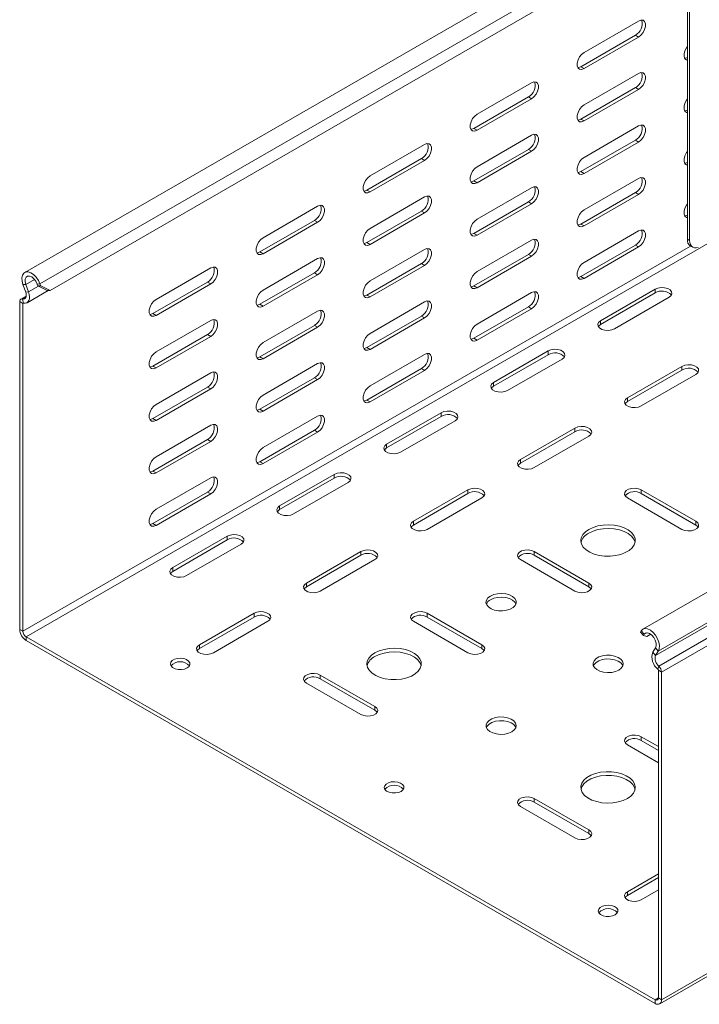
# Model space of a CAD drawing. Header units: millimetres. Extents: x -1795 to 3205, y -1258 to -37.
# Tile 11 of 21: x 1116 to 1341, y -1047 to -721. Entities that reach past the tile are written whole.
import ezdxf

# ---------------------------------------------------------------- set-up
doc = ezdxf.new("R2010")
doc.units = ezdxf.units.MM

msp = doc.modelspace()

# ---------------------------------------------------------------- linework, layer by layer
at = {"color": 7, "linetype": 'Continuous', "lineweight": 15}
for p, q in [((1365.27, -661.98), (1117.79, -804.85)), ((1369.44, -670.37), (1126.2, -810.79)), ((1336.83, -793.83), (1336.83, -694.06)), ((1337.53, -794.24), (1337.53, -694.46)), ((1302.65, -732.12), (1320.68, -721.71)), ((1319.62, -726.4), (1301.59, -736.81)), ((1320.68, -727.01), (1302.65, -737.42)), ((1267.29, -752.53), (1285.32, -742.12)), ((1302.65, -749.47), (1320.68, -739.06)), ((1319.62, -743.75), (1301.59, -754.16)), ((1320.68, -744.37), (1302.65, -754.77)), ((1284.26, -746.81), (1266.23, -757.22)), ((1285.32, -747.42), (1267.29, -757.83)), ((1302.65, -766.82), (1320.68, -756.41)), ((1267.29, -769.88), (1285.32, -759.47)), ((1319.62, -761.1), (1301.59, -771.51)), ((1320.68, -761.72), (1302.65, -772.13)), ((1231.94, -772.94), (1249.97, -762.53)), ((1284.26, -764.16), (1266.23, -774.57)), ((1285.32, -764.78), (1267.29, -775.18)), ((1248.91, -767.22), (1230.88, -777.63)), ((1249.97, -767.83), (1231.94, -778.24)), ((1302.65, -784.17), (1320.68, -773.76)), ((1267.29, -787.23), (1285.32, -776.82)), ((1231.94, -790.29), (1249.97, -779.88)), ((1319.62, -778.46), (1301.59, -788.87)), ((1320.68, -779.07), (1302.65, -789.48)), ((1569.63, -779.95), (1322.14, -922.82)), ((1196.58, -793.35), (1214.61, -782.94)), ((1248.91, -784.57), (1230.88, -794.98)), ((1284.26, -781.51), (1266.23, -791.92)), ((1285.32, -782.13), (1267.29, -792.54)), ((1213.55, -787.63), (1195.52, -798.04)), ((1249.97, -785.19), (1231.94, -795.59)), ((1214.61, -788.24), (1196.58, -798.65)), ((1302.65, -801.52), (1320.68, -791.11)), ((1267.29, -804.58), (1285.32, -794.17)), ((1231.94, -807.64), (1249.97, -797.23)), ((1319.62, -795.81), (1301.59, -806.22)), ((1320.68, -796.42), (1302.65, -806.83)), ((1337.86, -796.12), (1338.57, -796.53)), ((1196.58, -810.7), (1214.61, -800.29)), ((1284.26, -798.87), (1266.23, -809.28)), ((1285.32, -799.48), (1267.29, -809.89)), ((1161.23, -813.76), (1179.26, -803.35)), ((1248.91, -801.92), (1230.88, -812.33)), ((1249.97, -802.54), (1231.94, -812.95)), ((1213.55, -804.98), (1195.52, -815.39)), ((1214.61, -805.6), (1196.58, -816.01)), ((1117.23, -808.86), (1118.13, -811.32)), ((1118.16, -808.82), (1119.06, -811.29)), ((1122.14, -809.32), (1121.91, -808.68)), ((1122.14, -809.32), (1123.08, -809.28)), ((1125.26, -810.83), (1122.14, -809.32)), ((1123.08, -809.28), (1122.84, -808.64)), ((1123.08, -809.28), (1126.2, -810.79)), ((1178.2, -808.04), (1160.16, -818.45)), ((1179.26, -808.65), (1161.23, -819.06)), ((1326.16, -810.4), (1308.13, -820.81)), ((1118.32, -812.65), (1116.52, -813.69)), ((1118.57, -814.85), (1125.54, -810.82)), ((1126.2, -810.79), (1125.26, -810.83)), ((1267.29, -821.93), (1285.32, -811.52)), ((1326.16, -811.63), (1308.13, -822.04)), ((1312.72, -823.47), (1330.75, -813.06)), ((1116.15, -814.51), (1116.15, -922.86)), ((1117.21, -815.12), (1117.21, -923.47)), ((1231.94, -824.99), (1249.97, -814.58)), ((1284.26, -816.22), (1266.23, -826.63)), ((1285.32, -816.83), (1267.29, -827.24)), ((1196.58, -828.05), (1214.61, -817.64)), ((1248.91, -819.28), (1230.88, -829.69)), ((1249.97, -819.89), (1231.94, -830.3)), ((1161.23, -831.11), (1179.26, -820.7)), ((1213.55, -822.34), (1195.52, -832.74)), ((1214.61, -822.95), (1196.58, -833.36)), ((1178.2, -825.39), (1160.16, -835.8)), ((1179.26, -826.01), (1161.23, -836.42)), ((1231.94, -842.34), (1249.97, -831.93)), ((1290.8, -830.81), (1272.77, -841.22)), ((1290.8, -832.04), (1272.77, -842.45)), ((1196.58, -845.4), (1214.61, -834.99)), ((1248.91, -836.63), (1230.88, -847.04)), ((1277.37, -843.88), (1295.4, -833.47)), ((1335, -835.92), (1316.97, -846.32)), ((1161.23, -848.46), (1179.26, -838.05)), ((1213.55, -839.69), (1195.52, -850.1)), ((1249.97, -837.24), (1231.94, -847.65)), ((1335, -837.14), (1316.97, -847.55)), ((1321.56, -848.98), (1339.59, -838.57)), ((1178.2, -842.75), (1160.16, -853.15)), ((1214.61, -840.3), (1196.58, -850.71)), ((1179.26, -843.36), (1161.23, -853.77)), ((1196.58, -862.75), (1214.61, -852.34)), ((1255.45, -851.22), (1237.42, -861.63)), ((1255.45, -852.45), (1237.42, -862.86)), ((1161.23, -865.81), (1179.26, -855.4)), ((1242.01, -864.29), (1260.04, -853.88)), ((1213.55, -857.04), (1195.52, -867.45)), ((1214.61, -857.65), (1196.58, -868.06)), ((1299.64, -856.33), (1281.61, -866.73)), ((1299.64, -857.55), (1281.61, -867.96)), ((1286.21, -869.39), (1304.24, -858.98)), ((1178.2, -860.1), (1160.16, -870.51)), ((1179.26, -860.71), (1161.23, -871.12)), ((1220.09, -871.63), (1202.06, -882.04)), ((1161.23, -883.16), (1179.26, -872.75)), ((1220.09, -872.86), (1202.06, -883.27)), ((1206.66, -884.7), (1224.69, -874.29)), ((1178.2, -877.45), (1160.16, -887.86)), ((1179.26, -878.06), (1161.23, -888.47)), ((1264.29, -876.74), (1246.25, -887.14)), ((1264.29, -877.96), (1246.25, -888.37)), ((1339.59, -887.14), (1321.56, -876.74)), ((1339.59, -888.37), (1321.56, -877.96)), ((1250.85, -889.8), (1268.88, -879.39)), ((1316.97, -879.39), (1335, -889.8)), ((1184.74, -892.04), (1166.71, -902.45)), ((1184.74, -893.27), (1166.71, -903.68)), ((1171.3, -905.11), (1189.33, -894.7)), ((1228.93, -897.15), (1210.9, -907.56)), ((1228.93, -898.37), (1210.9, -908.78)), ((1304.24, -907.56), (1286.21, -897.15)), ((1304.24, -908.78), (1286.21, -898.37)), ((1215.5, -910.21), (1233.53, -899.8)), ((1281.61, -899.8), (1299.64, -910.21)), ((1327.66, -1046.7), (1575.14, -903.83)), ((1193.58, -917.56), (1175.54, -927.97)), ((1268.88, -927.97), (1250.85, -917.56)), ((1193.58, -918.78), (1175.54, -929.19)), ((1180.14, -930.62), (1198.17, -920.21)), ((1246.25, -920.21), (1264.29, -930.62)), ((1268.88, -929.19), (1250.85, -918.78)), ((1321.58, -923.37), (1321.35, -923.74)), ((1321.35, -923.74), (1322.29, -924.86)), ((1322.52, -924.49), (1322.29, -924.86)), ((1324.7, -924.47), (1323.41, -925.22)), ((1118.27, -925.31), (1326.16, -1045.32)), ((1118.27, -926.54), (1326.16, -1046.55)), ((1322.29, -924.86), (1323.41, -925.22)), ((1325.36, -930.38), (1326.26, -928.95)), ((1326.3, -931.5), (1327.2, -930.07)), ((1327.22, -1044.71), (1327.22, -936.36)), ((1328.28, -1045.32), (1328.28, -936.97)), ((1210.9, -940.62), (1228.93, -951.03)), ((1233.53, -948.38), (1215.5, -937.97)), ((1233.53, -949.6), (1215.5, -939.19)), ((1327.22, -961.64), (1321.56, -958.38)), ((1327.22, -962.87), (1321.56, -959.6)), ((1316.97, -961.03), (1327.22, -966.95)), ((1304.24, -989.2), (1286.21, -978.79)), ((1281.61, -981.44), (1299.64, -991.85)), ((1304.24, -990.42), (1286.21, -980.01)), ((1327.22, -1003.69), (1316.97, -1009.61)), ((1327.22, -1004.91), (1316.97, -1010.83)), ((1321.56, -1012.26), (1327.22, -1008.99))]:
    msp.add_line(p, q, dxfattribs=at)
at = {"color": 7, "linetype": 'Continuous', "lineweight": 0}
for p, q in [((1370.33, -665.77), (1122.84, -808.64)), ((1320.68, -727.01), (1319.62, -726.4)), ((1302.65, -737.42), (1301.59, -736.81)), ((1320.68, -744.37), (1319.62, -743.75)), ((1285.32, -747.42), (1284.26, -746.81)), ((1302.65, -754.77), (1301.59, -754.16)), ((1267.29, -757.83), (1266.23, -757.22)), ((1320.68, -761.72), (1319.62, -761.1)), ((1285.32, -764.78), (1284.26, -764.16)), ((1249.97, -767.83), (1248.91, -767.22)), ((1302.65, -772.13), (1301.59, -771.51)), ((1267.29, -775.18), (1266.23, -774.57)), ((1231.94, -778.24), (1230.88, -777.63)), ((1320.68, -779.07), (1319.62, -778.46)), ((1365.76, -782.44), (1118.27, -925.31)), ((1249.97, -785.19), (1248.91, -784.57)), ((1285.32, -782.13), (1284.26, -781.51)), ((1214.61, -788.24), (1213.55, -787.63)), ((1574.68, -787.2), (1327.2, -930.07)), ((1302.65, -789.48), (1301.59, -788.87)), ((1573.79, -788.63), (1326.3, -931.5)), ((1267.29, -792.54), (1266.23, -791.92)), ((1574.85, -792.16), (1327.36, -935.03)), ((1575.77, -794.1), (1328.28, -936.97)), ((1337.53, -794.24), (1336.83, -793.83)), ((1337.84, -796.11), (1117.21, -923.47)), ((1231.94, -795.59), (1230.88, -794.98)), ((1320.68, -796.42), (1319.62, -795.81)), ((1196.58, -798.65), (1195.52, -798.04)), ((1285.32, -799.48), (1284.26, -798.87)), ((1249.97, -802.54), (1248.91, -801.92)), ((1121.03, -807.17), (1118.16, -808.82)), ((1214.61, -805.6), (1213.55, -804.98)), ((1302.65, -806.83), (1301.59, -806.22)), ((1118.16, -808.82), (1117.23, -808.86)), ((1122.32, -809.41), (1119.06, -811.29)), ((1122.84, -808.64), (1121.91, -808.68)), ((1179.26, -808.65), (1178.2, -808.04)), ((1267.29, -809.89), (1266.23, -809.28)), ((1326.16, -811.63), (1326.16, -810.4)), ((1118.26, -812.94), (1117.06, -813.63)), ((1117.36, -814.98), (1117.06, -813.63)), ((1118.13, -811.32), (1119.06, -811.29)), ((1231.94, -812.95), (1230.88, -812.33)), ((1117.21, -815.12), (1116.15, -814.51)), ((1117.43, -814.99), (1117.21, -815.12)), ((1196.58, -816.01), (1195.52, -815.39)), ((1285.32, -816.83), (1284.26, -816.22)), ((1161.23, -819.06), (1160.16, -818.45)), ((1249.97, -819.89), (1248.91, -819.28)), ((1214.61, -822.95), (1213.55, -822.34)), ((1308.13, -822.04), (1308.13, -820.81)), ((1179.26, -826.01), (1178.2, -825.39)), ((1267.29, -827.24), (1266.23, -826.63)), ((1231.94, -830.3), (1230.88, -829.69)), ((1196.58, -833.36), (1195.52, -832.74)), ((1290.8, -832.04), (1290.8, -830.81)), ((1161.23, -836.42), (1160.16, -835.8)), ((1249.97, -837.24), (1248.91, -836.63)), ((1335, -837.14), (1335, -835.92)), ((1214.61, -840.3), (1213.55, -839.69)), ((1179.26, -843.36), (1178.2, -842.75)), ((1272.77, -842.45), (1272.77, -841.22)), ((1316.97, -847.55), (1316.97, -846.32)), ((1231.94, -847.65), (1230.88, -847.04)), ((1196.58, -850.71), (1195.52, -850.1)), ((1255.45, -852.45), (1255.45, -851.22)), ((1161.23, -853.77), (1160.16, -853.15)), ((1214.61, -857.65), (1213.55, -857.04)), ((1299.64, -857.55), (1299.64, -856.33)), ((1179.26, -860.71), (1178.2, -860.1)), ((1237.42, -862.86), (1237.42, -861.63)), ((1196.58, -868.06), (1195.52, -867.45)), ((1281.61, -867.96), (1281.61, -866.73)), ((1161.23, -871.12), (1160.16, -870.51)), ((1220.09, -872.86), (1220.09, -871.63)), ((1179.26, -878.06), (1178.2, -877.45)), ((1264.29, -877.96), (1264.29, -876.74)), ((1321.56, -877.96), (1321.56, -876.74)), ((1202.06, -883.27), (1202.06, -882.04)), ((1161.23, -888.47), (1160.16, -887.86)), ((1246.25, -888.37), (1246.25, -887.14)), ((1339.59, -888.37), (1339.59, -887.14)), ((1184.74, -893.27), (1184.74, -892.04)), ((1228.93, -898.37), (1228.93, -897.15)), ((1286.21, -898.37), (1286.21, -897.15)), ((1166.71, -903.68), (1166.71, -902.45)), ((1575.77, -902.45), (1328.28, -1045.32)), ((1210.9, -908.78), (1210.9, -907.56)), ((1304.24, -908.78), (1304.24, -907.56)), ((1193.58, -918.78), (1193.58, -917.56)), ((1250.85, -918.78), (1250.85, -917.56)), ((1116.15, -922.86), (1117.21, -923.47)), ((1322.52, -924.49), (1321.58, -923.37)), ((1323.39, -923.98), (1322.52, -924.49)), ((1118.27, -925.31), (1118.27, -926.54)), ((1175.54, -929.19), (1175.54, -927.97)), ((1268.88, -929.19), (1268.88, -927.97)), ((1325.36, -930.38), (1326.3, -931.5)), ((1327.2, -930.07), (1326.26, -928.95)), ((1327.07, -936.04), (1327.36, -935.03)), ((1328.28, -936.97), (1327.22, -936.36)), ((1215.5, -939.19), (1215.5, -937.97)), ((1233.53, -949.6), (1233.53, -948.38)), ((1321.56, -959.6), (1321.56, -958.38)), ((1286.21, -980.01), (1286.21, -978.79)), ((1304.24, -990.42), (1304.24, -989.2)), ((1316.97, -1010.83), (1316.97, -1009.61)), ((1327.22, -1044.71), (1326.16, -1045.32)), ((1327.22, -1044.71), (1328.28, -1045.32)), ((1326.16, -1046.55), (1326.16, -1045.32))]:
    msp.add_line(p, q, dxfattribs=at)
at = {"color": 7, "linetype": 'Continuous', "lineweight": 15, "flags": 128}
for points in [[(1320.68, -721.71), (1321.46, -721.41), (1322.15, -721.47), (1322.67, -721.88), (1322.94, -722.59), (1322.94, -723.51), (1322.67, -724.54), (1322.15, -725.54), (1321.46, -726.4), (1320.68, -727.01)], [(1302.65, -737.42), (1301.86, -737.72), (1301.17, -737.65), (1300.66, -737.25), (1300.38, -736.54), (1300.38, -735.61), (1300.66, -734.59), (1301.17, -733.59), (1301.86, -732.73), (1302.65, -732.12)], [(1336.83, -734.67), (1336.52, -734.6), (1336.01, -734.19), (1335.74, -733.48), (1335.74, -732.56), (1336.01, -731.53), (1336.52, -730.53), (1336.83, -730.11)], [(1336.83, -733.81), (1336.16, -734.05), (1335.94, -734.06)], [(1301.59, -736.81), (1300.8, -737.1), (1300.58, -737.12)], [(1320.68, -739.06), (1321.46, -738.76), (1322.15, -738.83), (1322.67, -739.24), (1322.94, -739.94), (1322.94, -740.87), (1322.67, -741.89), (1322.15, -742.89), (1321.46, -743.75), (1320.68, -744.37)], [(1285.32, -742.12), (1286.11, -741.82), (1286.8, -741.88), (1287.31, -742.29), (1287.59, -743), (1287.59, -743.92), (1287.31, -744.95), (1286.8, -745.95), (1286.11, -746.81), (1285.32, -747.42)], [(1336.83, -752.02), (1336.52, -751.95), (1336.01, -751.54), (1335.74, -750.83), (1335.74, -749.91), (1336.01, -748.88), (1336.52, -747.88), (1336.83, -747.46)], [(1302.65, -754.77), (1301.86, -755.07), (1301.17, -755.01), (1300.66, -754.6), (1300.38, -753.89), (1300.38, -752.97), (1300.66, -751.94), (1301.17, -750.94), (1301.86, -750.08), (1302.65, -749.47)], [(1336.83, -751.17), (1336.16, -751.4), (1335.94, -751.42)], [(1267.29, -757.83), (1266.51, -758.13), (1265.81, -758.07), (1265.3, -757.66), (1265.03, -756.95), (1265.03, -756.03), (1265.3, -755), (1265.81, -754), (1266.51, -753.14), (1267.29, -752.53)], [(1301.59, -754.16), (1300.8, -754.46), (1300.58, -754.48)], [(1266.23, -757.22), (1265.44, -757.51), (1265.22, -757.53)], [(1320.68, -756.41), (1321.46, -756.12), (1322.15, -756.18), (1322.67, -756.59), (1322.94, -757.3), (1322.94, -758.22), (1322.67, -759.24), (1322.15, -760.24), (1321.46, -761.1), (1320.68, -761.72)], [(1285.32, -759.47), (1286.11, -759.17), (1286.8, -759.24), (1287.31, -759.65), (1287.59, -760.35), (1287.59, -761.28), (1287.31, -762.3), (1286.8, -763.3), (1286.11, -764.16), (1285.32, -764.78)], [(1249.97, -762.53), (1250.75, -762.23), (1251.44, -762.29), (1251.96, -762.7), (1252.23, -763.41), (1252.23, -764.33), (1251.96, -765.36), (1251.44, -766.36), (1250.75, -767.22), (1249.97, -767.83)], [(1336.83, -769.37), (1336.52, -769.3), (1336.01, -768.89), (1335.74, -768.18), (1335.74, -767.26), (1336.01, -766.24), (1336.52, -765.23), (1336.83, -764.81)], [(1302.65, -772.13), (1301.86, -772.42), (1301.17, -772.36), (1300.66, -771.95), (1300.38, -771.24), (1300.38, -770.32), (1300.66, -769.29), (1301.17, -768.29), (1301.86, -767.43), (1302.65, -766.82)], [(1267.29, -775.18), (1266.51, -775.48), (1265.81, -775.42), (1265.3, -775.01), (1265.03, -774.3), (1265.03, -773.38), (1265.3, -772.35), (1265.81, -771.35), (1266.51, -770.49), (1267.29, -769.88)], [(1301.59, -771.51), (1300.8, -771.81), (1300.58, -771.83)], [(1336.83, -768.52), (1336.16, -768.75), (1335.94, -768.77)], [(1231.94, -778.24), (1231.15, -778.54), (1230.46, -778.48), (1229.95, -778.07), (1229.67, -777.36), (1229.67, -776.44), (1229.95, -775.41), (1230.46, -774.41), (1231.15, -773.55), (1231.94, -772.94)], [(1266.23, -774.57), (1265.44, -774.87), (1265.22, -774.89)], [(1320.68, -773.76), (1321.46, -773.47), (1322.15, -773.53), (1322.67, -773.94), (1322.94, -774.65), (1322.94, -775.57), (1322.67, -776.59), (1322.15, -777.59), (1321.46, -778.45), (1320.68, -779.07)], [(1230.88, -777.63), (1230.09, -777.92), (1229.87, -777.94)], [(1285.32, -776.82), (1286.11, -776.53), (1286.8, -776.59), (1287.31, -777), (1287.59, -777.71), (1287.59, -778.63), (1287.31, -779.65), (1286.8, -780.65), (1286.11, -781.51), (1285.32, -782.13)], [(1249.97, -779.88), (1250.75, -779.58), (1251.44, -779.65), (1251.96, -780.06), (1252.23, -780.76), (1252.23, -781.69), (1251.96, -782.71), (1251.44, -783.71), (1250.75, -784.57), (1249.97, -785.19)], [(1214.61, -782.94), (1215.4, -782.64), (1216.09, -782.71), (1216.6, -783.11), (1216.87, -783.82), (1216.87, -784.74), (1216.6, -785.77), (1216.09, -786.77), (1215.4, -787.63), (1214.61, -788.24)], [(1302.65, -789.48), (1301.86, -789.77), (1301.17, -789.71), (1300.66, -789.3), (1300.38, -788.59), (1300.38, -787.67), (1300.66, -786.65), (1301.17, -785.64), (1301.86, -784.78), (1302.65, -784.17)], [(1336.83, -786.72), (1336.52, -786.65), (1336.01, -786.24), (1335.74, -785.53), (1335.74, -784.61), (1336.01, -783.59), (1336.52, -782.58), (1336.83, -782.16)], [(1267.29, -792.54), (1266.51, -792.83), (1265.81, -792.77), (1265.3, -792.36), (1265.03, -791.65), (1265.03, -790.73), (1265.3, -789.7), (1265.81, -788.7), (1266.51, -787.84), (1267.29, -787.23)], [(1336.83, -785.87), (1336.16, -786.1), (1335.94, -786.12)], [(1231.94, -795.59), (1231.15, -795.89), (1230.46, -795.83), (1229.95, -795.42), (1229.67, -794.71), (1229.67, -793.79), (1229.95, -792.76), (1230.46, -791.76), (1231.15, -790.9), (1231.94, -790.29)], [(1301.59, -788.87), (1300.8, -789.16), (1300.58, -789.18)], [(1320.68, -791.11), (1321.46, -790.82), (1322.15, -790.88), (1322.67, -791.29), (1322.94, -792), (1322.94, -792.92), (1322.67, -793.94), (1322.15, -794.95), (1321.46, -795.81), (1320.68, -796.42)], [(1196.58, -798.65), (1195.79, -798.95), (1195.1, -798.89), (1194.59, -798.48), (1194.32, -797.77), (1194.32, -796.85), (1194.59, -795.82), (1195.1, -794.82), (1195.79, -793.96), (1196.58, -793.35)], [(1266.23, -791.92), (1265.44, -792.22), (1265.22, -792.24)], [(1285.32, -794.17), (1286.11, -793.88), (1286.8, -793.94), (1287.31, -794.35), (1287.59, -795.06), (1287.59, -795.98), (1287.31, -797), (1286.8, -798), (1286.11, -798.86), (1285.32, -799.48)], [(1340.42, -796.59), (1340.38, -796.6), (1339.72, -796.75), (1339.11, -796.73), (1338.57, -796.53), (1338.13, -796.17), (1337.8, -795.65), (1337.6, -795), (1337.53, -794.24)], [(1230.88, -794.98), (1230.09, -795.28), (1229.87, -795.3)], [(1249.97, -797.23), (1250.75, -796.94), (1251.44, -797), (1251.96, -797.41), (1252.23, -798.12), (1252.23, -799.04), (1251.96, -800.06), (1251.44, -801.06), (1250.75, -801.92), (1249.97, -802.54)], [(1195.52, -798.04), (1194.73, -798.34), (1194.51, -798.35)], [(1214.61, -800.29), (1215.4, -799.99), (1216.09, -800.06), (1216.6, -800.47), (1216.87, -801.17), (1216.87, -802.1), (1216.6, -803.12), (1216.09, -804.12), (1215.4, -804.98), (1214.61, -805.6)], [(1179.26, -803.35), (1180.04, -803.05), (1180.73, -803.12), (1181.25, -803.53), (1181.52, -804.23), (1181.52, -805.16), (1181.25, -806.18), (1180.73, -807.18), (1180.04, -808.04), (1179.26, -808.65)], [(1302.65, -806.83), (1301.86, -807.12), (1301.17, -807.06), (1300.66, -806.65), (1300.38, -805.94), (1300.38, -805.02), (1300.66, -804), (1301.17, -803), (1301.86, -802.14), (1302.65, -801.52)], [(1122.84, -808.64), (1122.31, -807.49), (1121.59, -806.44), (1120.74, -805.58), (1119.84, -804.97), (1118.95, -804.67), (1118.15, -804.7), (1117.51, -805.06), (1117.07, -805.72), (1116.86, -806.62), (1116.92, -807.7), (1117.23, -808.86)], [(1121.91, -808.68), (1121.45, -807.75), (1120.83, -806.94), (1120.11, -806.34), (1119.38, -806.04), (1118.73, -806.07), (1118.24, -806.42), (1117.96, -807.05), (1117.94, -807.88), (1118.16, -808.82)], [(1267.29, -809.89), (1266.51, -810.18), (1265.81, -810.12), (1265.3, -809.71), (1265.03, -809), (1265.03, -808.08), (1265.3, -807.06), (1265.81, -806.05), (1266.51, -805.19), (1267.29, -804.58)], [(1301.59, -806.22), (1300.8, -806.51), (1300.58, -806.53)], [(1231.94, -812.95), (1231.15, -813.24), (1230.46, -813.18), (1229.95, -812.77), (1229.67, -812.06), (1229.67, -811.14), (1229.95, -810.11), (1230.46, -809.11), (1231.15, -808.25), (1231.94, -807.64)], [(1266.23, -809.28), (1265.44, -809.57), (1265.22, -809.59)], [(1330.75, -813.06), (1331.4, -812.52), (1331.69, -811.89), (1331.6, -811.24), (1331.12, -810.65), (1330.32, -810.19), (1329.3, -809.92), (1328.17, -809.86), (1327.08, -810.03), (1326.16, -810.4)], [(1117.06, -813.63), (1116.87, -813.6), (1116.69, -813.62), (1116.54, -813.68), (1116.4, -813.78), (1116.29, -813.91), (1116.21, -814.08), (1116.16, -814.28), (1116.15, -814.51)], [(1118.13, -811.32), (1118.27, -811.83), (1118.33, -812.31), (1118.31, -812.75), (1118.2, -813.12), (1118.01, -813.4), (1117.74, -813.59), (1117.42, -813.66), (1117.06, -813.63)], [(1119.06, -811.29), (1119.29, -812.09), (1119.39, -812.86), (1119.35, -813.56), (1119.17, -814.15), (1118.87, -814.61), (1118.45, -814.91), (1117.94, -815.03), (1117.36, -814.98)], [(1161.23, -819.06), (1160.44, -819.36), (1159.75, -819.3), (1159.23, -818.89), (1158.96, -818.18), (1158.96, -817.26), (1159.23, -816.23), (1159.75, -815.23), (1160.44, -814.37), (1161.23, -813.76)], [(1196.58, -816.01), (1195.79, -816.3), (1195.1, -816.24), (1194.59, -815.83), (1194.32, -815.12), (1194.32, -814.2), (1194.59, -813.17), (1195.1, -812.17), (1195.79, -811.31), (1196.58, -810.7)], [(1230.88, -812.33), (1230.09, -812.63), (1229.87, -812.65)], [(1285.32, -811.52), (1286.11, -811.23), (1286.8, -811.29), (1287.31, -811.7), (1287.59, -812.41), (1287.59, -813.33), (1287.31, -814.35), (1286.8, -815.36), (1286.11, -816.22), (1285.32, -816.83)], [(1117.36, -814.98), (1117.33, -814.97), (1117.3, -814.97), (1117.27, -814.98), (1117.25, -815), (1117.23, -815.02), (1117.22, -815.05), (1117.21, -815.09), (1117.21, -815.12)], [(1195.52, -815.39), (1194.73, -815.69), (1194.51, -815.71)], [(1249.97, -814.58), (1250.75, -814.29), (1251.44, -814.35), (1251.96, -814.76), (1252.23, -815.47), (1252.23, -816.39), (1251.96, -817.41), (1251.44, -818.42), (1250.75, -819.27), (1249.97, -819.89)], [(1160.16, -818.45), (1159.38, -818.75), (1159.16, -818.76)], [(1179.26, -820.7), (1180.04, -820.4), (1180.73, -820.47), (1181.25, -820.88), (1181.52, -821.59), (1181.52, -822.51), (1181.25, -823.53), (1180.73, -824.53), (1180.04, -825.39), (1179.26, -826.01)], [(1214.61, -817.64), (1215.4, -817.35), (1216.09, -817.41), (1216.6, -817.82), (1216.87, -818.53), (1216.87, -819.45), (1216.6, -820.47), (1216.09, -821.47), (1215.4, -822.33), (1214.61, -822.95)], [(1267.29, -827.24), (1266.51, -827.53), (1265.81, -827.47), (1265.3, -827.06), (1265.03, -826.35), (1265.03, -825.43), (1265.3, -824.41), (1265.81, -823.41), (1266.51, -822.55), (1267.29, -821.93)], [(1308.13, -820.81), (1307.48, -821.35), (1307.19, -821.97), (1307.29, -822.62), (1307.76, -823.21), (1308.56, -823.68), (1309.58, -823.95), (1310.71, -824.01), (1311.8, -823.84), (1312.72, -823.47)], [(1308.13, -822.04), (1307.48, -822.57), (1307.35, -822.75)], [(1231.94, -830.3), (1231.15, -830.59), (1230.46, -830.53), (1229.95, -830.12), (1229.67, -829.41), (1229.67, -828.49), (1229.95, -827.47), (1230.46, -826.46), (1231.15, -825.6), (1231.94, -824.99)], [(1266.23, -826.63), (1265.44, -826.92), (1265.22, -826.94)], [(1196.58, -833.36), (1195.79, -833.65), (1195.1, -833.59), (1194.59, -833.18), (1194.32, -832.47), (1194.32, -831.55), (1194.59, -830.52), (1195.1, -829.52), (1195.79, -828.66), (1196.58, -828.05)], [(1230.88, -829.69), (1230.09, -829.98), (1229.87, -830)], [(1161.23, -836.42), (1160.44, -836.71), (1159.75, -836.65), (1159.23, -836.24), (1158.96, -835.53), (1158.96, -834.61), (1159.23, -833.58), (1159.75, -832.58), (1160.44, -831.72), (1161.23, -831.11)], [(1195.52, -832.74), (1194.73, -833.04), (1194.51, -833.06)], [(1249.97, -831.93), (1250.75, -831.64), (1251.44, -831.7), (1251.96, -832.11), (1252.23, -832.82), (1252.23, -833.74), (1251.96, -834.76), (1251.44, -835.77), (1250.75, -836.63), (1249.97, -837.24)], [(1295.4, -833.47), (1296.05, -832.93), (1296.34, -832.3), (1296.24, -831.65), (1295.76, -831.06), (1294.96, -830.6), (1293.94, -830.33), (1292.82, -830.27), (1291.73, -830.44), (1290.8, -830.81)], [(1160.16, -835.8), (1159.38, -836.1), (1159.16, -836.12)], [(1214.61, -834.99), (1215.4, -834.7), (1216.09, -834.76), (1216.6, -835.17), (1216.87, -835.88), (1216.87, -836.8), (1216.6, -837.82), (1216.09, -838.83), (1215.4, -839.69), (1214.61, -840.3)], [(1339.59, -838.57), (1340.24, -838.03), (1340.53, -837.41), (1340.43, -836.76), (1339.96, -836.17), (1339.16, -835.71), (1338.14, -835.43), (1337.01, -835.37), (1335.92, -835.54), (1335, -835.92)], [(1179.26, -838.05), (1180.04, -837.76), (1180.73, -837.82), (1181.25, -838.23), (1181.52, -838.94), (1181.52, -839.86), (1181.25, -840.88), (1180.73, -841.88), (1180.04, -842.74), (1179.26, -843.36)], [(1231.94, -847.65), (1231.15, -847.94), (1230.46, -847.88), (1229.95, -847.47), (1229.67, -846.76), (1229.67, -845.84), (1229.95, -844.82), (1230.46, -843.82), (1231.15, -842.96), (1231.94, -842.34)], [(1272.77, -841.22), (1272.12, -841.76), (1271.83, -842.39), (1271.93, -843.03), (1272.41, -843.62), (1273.21, -844.09), (1274.23, -844.36), (1275.35, -844.42), (1276.44, -844.25), (1277.37, -843.88)], [(1272.77, -842.45), (1272.12, -842.98), (1272, -843.16)], [(1196.58, -850.71), (1195.79, -851), (1195.1, -850.94), (1194.59, -850.53), (1194.32, -849.82), (1194.32, -848.9), (1194.59, -847.88), (1195.1, -846.87), (1195.79, -846.01), (1196.58, -845.4)], [(1316.97, -846.32), (1316.32, -846.86), (1316.03, -847.49), (1316.12, -848.14), (1316.6, -848.73), (1317.4, -849.19), (1318.42, -849.46), (1319.55, -849.52), (1320.64, -849.35), (1321.56, -848.98)], [(1161.23, -853.77), (1160.44, -854.06), (1159.75, -854), (1159.23, -853.59), (1158.96, -852.88), (1158.96, -851.96), (1159.23, -850.94), (1159.75, -849.93), (1160.44, -849.07), (1161.23, -848.46)], [(1230.88, -847.04), (1230.09, -847.33), (1229.87, -847.35)], [(1316.97, -847.55), (1316.32, -848.08), (1316.19, -848.26)], [(1195.52, -850.1), (1194.73, -850.39), (1194.51, -850.41)], [(1214.61, -852.34), (1215.4, -852.05), (1216.09, -852.11), (1216.6, -852.52), (1216.87, -853.23), (1216.87, -854.15), (1216.6, -855.17), (1216.09, -856.18), (1215.4, -857.04), (1214.61, -857.65)], [(1260.04, -853.88), (1260.69, -853.34), (1260.98, -852.71), (1260.88, -852.06), (1260.41, -851.47), (1259.61, -851.01), (1258.59, -850.74), (1257.46, -850.68), (1256.37, -850.85), (1255.45, -851.22)], [(1160.16, -853.15), (1159.38, -853.45), (1159.16, -853.47)], [(1179.26, -855.4), (1180.04, -855.11), (1180.73, -855.17), (1181.25, -855.58), (1181.52, -856.29), (1181.52, -857.21), (1181.25, -858.23), (1180.73, -859.24), (1180.04, -860.1), (1179.26, -860.71)], [(1304.24, -858.98), (1304.88, -858.45), (1305.18, -857.82), (1305.08, -857.17), (1304.6, -856.58), (1303.8, -856.12), (1302.78, -855.84), (1301.66, -855.78), (1300.57, -855.95), (1299.64, -856.33)], [(1196.58, -868.06), (1195.79, -868.35), (1195.1, -868.29), (1194.59, -867.88), (1194.32, -867.17), (1194.32, -866.25), (1194.59, -865.23), (1195.1, -864.23), (1195.79, -863.37), (1196.58, -862.75)], [(1237.42, -861.63), (1236.77, -862.17), (1236.48, -862.8), (1236.57, -863.44), (1237.05, -864.03), (1237.85, -864.5), (1238.87, -864.77), (1240, -864.83), (1241.09, -864.66), (1242.01, -864.29)], [(1161.23, -871.12), (1160.44, -871.41), (1159.75, -871.35), (1159.23, -870.94), (1158.96, -870.23), (1158.96, -869.31), (1159.23, -868.29), (1159.75, -867.28), (1160.44, -866.42), (1161.23, -865.81)], [(1237.42, -862.86), (1236.77, -863.39), (1236.64, -863.57)], [(1195.52, -867.45), (1194.73, -867.74), (1194.51, -867.76)], [(1281.61, -866.73), (1280.96, -867.27), (1280.67, -867.9), (1280.77, -868.55), (1281.25, -869.14), (1282.04, -869.6), (1283.07, -869.87), (1284.19, -869.93), (1285.28, -869.76), (1286.21, -869.39)], [(1281.61, -867.96), (1280.96, -868.49), (1280.84, -868.67)], [(1160.16, -870.51), (1159.38, -870.8), (1159.16, -870.82)], [(1179.26, -872.75), (1180.04, -872.46), (1180.73, -872.52), (1181.25, -872.93), (1181.52, -873.64), (1181.52, -874.56), (1181.25, -875.58), (1180.73, -876.59), (1180.04, -877.45), (1179.26, -878.06)], [(1224.69, -874.29), (1225.34, -873.75), (1225.63, -873.12), (1225.53, -872.47), (1225.05, -871.88), (1224.25, -871.42), (1223.23, -871.15), (1222.11, -871.09), (1221.02, -871.26), (1220.09, -871.63)], [(1268.88, -879.39), (1269.53, -878.86), (1269.82, -878.23), (1269.72, -877.58), (1269.25, -876.99), (1268.45, -876.53), (1267.43, -876.25), (1266.3, -876.19), (1265.21, -876.36), (1264.29, -876.74)], [(1321.56, -876.74), (1320.64, -876.36), (1319.55, -876.19), (1318.42, -876.25), (1317.4, -876.53), (1316.6, -876.99), (1316.12, -877.58), (1316.03, -878.23), (1316.32, -878.86), (1316.97, -879.39)], [(1202.06, -882.04), (1201.41, -882.58), (1201.12, -883.21), (1201.22, -883.85), (1201.7, -884.45), (1202.49, -884.91), (1203.52, -885.18), (1204.64, -885.24), (1205.73, -885.07), (1206.66, -884.7)], [(1161.23, -888.47), (1160.44, -888.76), (1159.75, -888.7), (1159.23, -888.29), (1158.96, -887.58), (1158.96, -886.66), (1159.23, -885.64), (1159.75, -884.64), (1160.44, -883.78), (1161.23, -883.16)], [(1202.06, -883.27), (1201.41, -883.8), (1201.29, -883.98)], [(1160.16, -887.86), (1159.38, -888.15), (1159.16, -888.17)], [(1246.25, -887.14), (1245.61, -887.68), (1245.32, -888.31), (1245.41, -888.96), (1245.89, -889.55), (1246.69, -890.01), (1247.71, -890.28), (1248.84, -890.34), (1249.93, -890.17), (1250.85, -889.8)], [(1246.25, -888.37), (1245.61, -888.9), (1245.48, -889.08)], [(1304.24, -889.8), (1303.09, -890.61), (1302.24, -891.54), (1301.74, -892.56), (1301.6, -893.6), (1301.83, -894.65), (1302.42, -895.64), (1303.35, -896.55), (1304.57, -897.33), (1306.04, -897.95), (1307.69, -898.39), (1309.46, -898.63), (1311.28, -898.65), (1313.08, -898.47), (1314.77, -898.08), (1316.29, -897.5), (1317.58, -896.76), (1318.58, -895.88), (1319.25, -894.9), (1319.58, -893.87), (1319.53, -892.82), (1319.12, -891.79), (1318.36, -890.84), (1317.28, -889.99), (1315.93, -889.28), (1314.36, -888.75), (1312.64, -888.41), (1310.83, -888.28), (1309.01, -888.36), (1307.26, -888.65), (1305.65, -889.13), (1304.24, -889.8)], [(1335, -889.8), (1335.92, -890.17), (1337.01, -890.34), (1338.14, -890.28), (1339.16, -890.01), (1339.96, -889.55), (1340.43, -888.96), (1340.53, -888.31), (1340.24, -887.68), (1339.59, -887.14)], [(1340.37, -889.08), (1340.24, -888.9), (1339.59, -888.37)], [(1189.33, -894.7), (1189.98, -894.16), (1190.27, -893.53), (1190.17, -892.88), (1189.7, -892.29), (1188.9, -891.83), (1187.88, -891.56), (1186.75, -891.5), (1185.66, -891.67), (1184.74, -892.04)], [(1319.54, -894.08), (1319.53, -894.04), (1319.12, -893.02), (1318.36, -892.06), (1317.28, -891.21), (1315.93, -890.51), (1314.36, -889.98), (1312.64, -889.64), (1310.83, -889.5), (1309.01, -889.58), (1307.26, -889.87), (1305.65, -890.36), (1304.24, -891.02)], [(1233.53, -899.8), (1234.17, -899.27), (1234.47, -898.64), (1234.37, -897.99), (1233.89, -897.4), (1233.09, -896.94), (1232.07, -896.66), (1230.95, -896.6), (1229.86, -896.77), (1228.93, -897.15)], [(1286.21, -897.15), (1285.28, -896.77), (1284.19, -896.6), (1283.07, -896.66), (1282.04, -896.94), (1281.25, -897.4), (1280.77, -897.99), (1280.67, -898.64), (1280.96, -899.27), (1281.61, -899.8)], [(1166.71, -902.45), (1166.06, -902.99), (1165.77, -903.62), (1165.86, -904.26), (1166.34, -904.86), (1167.14, -905.32), (1168.16, -905.59), (1169.29, -905.65), (1170.38, -905.48), (1171.3, -905.11)], [(1166.71, -903.68), (1166.06, -904.21), (1165.93, -904.39)], [(1210.9, -907.56), (1210.25, -908.09), (1209.96, -908.72), (1210.06, -909.37), (1210.54, -909.96), (1211.33, -910.42), (1212.36, -910.69), (1213.48, -910.75), (1214.57, -910.58), (1215.5, -910.21)], [(1299.64, -910.21), (1300.57, -910.58), (1301.66, -910.75), (1302.78, -910.69), (1303.8, -910.42), (1304.6, -909.96), (1305.08, -909.37), (1305.18, -908.72), (1304.88, -908.09), (1304.24, -907.56)], [(1210.9, -908.78), (1210.25, -909.31), (1210.13, -909.49)], [(1271.71, -911.84), (1270.89, -912.47), (1270.39, -913.2), (1270.25, -913.98), (1270.48, -914.76), (1271.07, -915.47), (1271.96, -916.06), (1273.1, -916.49), (1274.4, -916.73), (1275.76, -916.75), (1277.08, -916.57), (1278.27, -916.18), (1279.23, -915.63), (1279.9, -914.94), (1280.22, -914.18), (1280.17, -913.39), (1279.76, -912.64), (1279.01, -911.99), (1277.99, -911.47), (1276.76, -911.13), (1275.42, -911), (1274.06, -911.08), (1272.8, -911.37), (1271.71, -911.84)], [(1305.01, -909.49), (1304.88, -909.31), (1304.24, -908.78)], [(1280.13, -914.49), (1279.76, -913.87), (1279.01, -913.21), (1277.99, -912.69), (1276.76, -912.36), (1275.42, -912.22), (1274.06, -912.3), (1272.8, -912.59), (1271.71, -913.07)], [(1198.17, -920.21), (1198.82, -919.68), (1199.11, -919.05), (1199.01, -918.4), (1198.54, -917.81), (1197.74, -917.35), (1196.71, -917.07), (1195.59, -917.01), (1194.5, -917.18), (1193.58, -917.56)], [(1250.85, -917.56), (1249.93, -917.18), (1248.84, -917.01), (1247.71, -917.07), (1246.69, -917.35), (1245.89, -917.81), (1245.41, -918.4), (1245.32, -919.05), (1245.61, -919.68), (1246.25, -920.21)], [(1327.2, -930.07), (1327.51, -929.27), (1327.56, -928.25), (1327.36, -927.12), (1326.92, -925.95), (1326.27, -924.84), (1325.47, -923.89), (1324.59, -923.17), (1323.68, -922.73), (1322.84, -922.62), (1322.12, -922.84), (1321.58, -923.37)], [(1326.26, -928.95), (1326.49, -928.28), (1326.47, -927.41), (1326.19, -926.47), (1325.7, -925.55), (1325.05, -924.77), (1324.32, -924.23), (1323.6, -923.99), (1322.97, -924.08), (1322.52, -924.49)], [(1175.54, -927.97), (1174.9, -928.5), (1174.6, -929.13), (1174.7, -929.78), (1175.18, -930.37), (1175.98, -930.83), (1177, -931.1), (1178.13, -931.16), (1179.22, -930.99), (1180.14, -930.62)], [(1175.54, -929.19), (1174.9, -929.72), (1174.77, -929.9)], [(1233.53, -930.62), (1232.38, -931.43), (1231.53, -932.37), (1231.03, -933.38), (1230.89, -934.42), (1231.12, -935.47), (1231.71, -936.46), (1232.64, -937.37), (1233.86, -938.15), (1235.33, -938.77), (1236.98, -939.21), (1238.75, -939.45), (1240.57, -939.47), (1242.37, -939.29), (1244.06, -938.9), (1245.58, -938.32), (1246.87, -937.58), (1247.87, -936.7), (1248.54, -935.72), (1248.86, -934.69), (1248.82, -933.64), (1248.41, -932.61), (1247.65, -931.66), (1246.57, -930.81), (1245.22, -930.1), (1243.65, -929.57), (1241.93, -929.23), (1240.12, -929.1), (1238.3, -929.18), (1236.55, -929.47), (1234.94, -929.95), (1233.53, -930.62)], [(1248.83, -934.9), (1248.82, -934.86), (1248.41, -933.84), (1247.65, -932.88), (1246.57, -932.03), (1245.22, -931.33), (1243.65, -930.8), (1241.93, -930.46), (1240.12, -930.32), (1238.3, -930.4), (1236.55, -930.69), (1234.94, -931.18), (1233.53, -931.84)], [(1264.29, -930.62), (1265.21, -930.99), (1266.3, -931.16), (1267.43, -931.1), (1268.45, -930.83), (1269.25, -930.37), (1269.72, -929.78), (1269.82, -929.13), (1269.53, -928.5), (1268.88, -927.97)], [(1269.66, -929.9), (1269.53, -929.72), (1268.88, -929.19)], [(1171.48, -935.62), (1172.1, -935.12), (1172.41, -934.52), (1172.36, -933.91), (1171.97, -933.33), (1171.28, -932.86), (1170.36, -932.54), (1169.31, -932.42), (1168.25, -932.49), (1167.29, -932.77), (1166.53, -933.2), (1166.07, -933.76), (1165.93, -934.37), (1166.15, -934.97), (1166.7, -935.51), (1167.52, -935.9), (1168.51, -936.13), (1169.58, -936.15), (1170.61, -935.98), (1171.48, -935.62)], [(1314.14, -936.33), (1314.96, -935.71), (1315.46, -934.98), (1315.6, -934.19), (1315.37, -933.42), (1314.78, -932.71), (1313.89, -932.12), (1312.75, -931.69), (1311.45, -931.45), (1310.09, -931.42), (1308.77, -931.61), (1307.58, -931.99), (1306.62, -932.55), (1305.95, -933.23), (1305.63, -934), (1305.67, -934.78), (1306.09, -935.53), (1306.83, -936.19), (1307.86, -936.71), (1309.09, -937.04), (1310.43, -937.18), (1311.79, -937.1), (1313.05, -936.81), (1314.14, -936.33)], [(1315.49, -934.9), (1315.37, -934.64), (1314.78, -933.93), (1313.89, -933.34), (1312.75, -932.91), (1311.45, -932.67), (1310.09, -932.65), (1308.77, -932.83), (1307.58, -933.22), (1306.62, -933.77), (1305.95, -934.46), (1305.72, -934.9)], [(1215.5, -937.97), (1214.57, -937.59), (1213.48, -937.42), (1212.36, -937.48), (1211.33, -937.76), (1210.54, -938.22), (1210.06, -938.81), (1209.96, -939.46), (1210.25, -940.09), (1210.9, -940.62)], [(1228.93, -951.03), (1229.86, -951.4), (1230.95, -951.57), (1232.07, -951.51), (1233.09, -951.24), (1233.89, -950.78), (1234.37, -950.19), (1234.47, -949.54), (1234.17, -948.91), (1233.53, -948.38)], [(1234.3, -950.31), (1234.17, -950.13), (1233.53, -949.6)], [(1278.78, -956.74), (1279.6, -956.12), (1280.1, -955.39), (1280.24, -954.6), (1280.01, -953.83), (1279.43, -953.12), (1278.53, -952.53), (1277.39, -952.1), (1276.1, -951.86), (1274.73, -951.83), (1273.41, -952.02), (1272.22, -952.4), (1271.26, -952.96), (1270.59, -953.64), (1270.27, -954.41), (1270.32, -955.19), (1270.73, -955.94), (1271.48, -956.6), (1272.5, -957.12), (1273.73, -957.45), (1275.08, -957.59), (1276.43, -957.51), (1277.7, -957.22), (1278.78, -956.74)], [(1280.13, -955.32), (1280.01, -955.05), (1279.43, -954.34), (1278.53, -953.75), (1277.39, -953.32), (1276.1, -953.08), (1274.73, -953.06), (1273.41, -953.24), (1272.22, -953.63), (1271.26, -954.18), (1270.59, -954.87), (1270.36, -955.32)], [(1321.56, -958.38), (1320.64, -958), (1319.55, -957.83), (1318.42, -957.89), (1317.4, -958.17), (1316.6, -958.63), (1316.12, -959.22), (1316.03, -959.87), (1316.32, -960.5), (1316.97, -961.03)], [(1316.97, -978.79), (1318.12, -977.97), (1318.96, -977.04), (1319.46, -976.03), (1319.6, -974.98), (1319.37, -973.94), (1318.78, -972.94), (1317.86, -972.04), (1316.63, -971.26), (1315.17, -970.64), (1313.51, -970.2), (1311.74, -969.96), (1309.92, -969.93), (1308.13, -970.12), (1306.43, -970.51), (1304.91, -971.09), (1303.63, -971.83), (1302.62, -972.71), (1301.95, -973.68), (1301.63, -974.72), (1301.67, -975.77), (1302.09, -976.79), (1302.85, -977.75), (1303.92, -978.6), (1305.27, -979.3), (1306.84, -979.83), (1308.57, -980.17), (1310.37, -980.31), (1312.19, -980.23), (1313.94, -979.94), (1315.55, -979.45), (1316.97, -978.79)], [(1242.19, -976.44), (1242.81, -975.94), (1243.12, -975.34), (1243.07, -974.73), (1242.68, -974.15), (1241.99, -973.68), (1241.07, -973.37), (1240.02, -973.24), (1238.96, -973.31), (1238, -973.59), (1237.25, -974.02), (1236.78, -974.58), (1236.64, -975.19), (1236.86, -975.79), (1237.41, -976.33), (1238.23, -976.72), (1239.22, -976.95), (1240.29, -976.97), (1241.32, -976.8), (1242.19, -976.44)], [(1319.54, -975.73), (1319.37, -975.16), (1318.78, -974.17), (1317.86, -973.26), (1316.63, -972.48), (1315.17, -971.86), (1313.51, -971.42), (1311.74, -971.18), (1309.92, -971.16), (1308.13, -971.34), (1306.43, -971.73), (1304.91, -972.31), (1303.63, -973.05), (1302.62, -973.93), (1301.95, -974.91), (1301.66, -975.73)], [(1286.21, -978.79), (1285.28, -978.41), (1284.19, -978.24), (1283.07, -978.3), (1282.04, -978.58), (1281.25, -979.04), (1280.77, -979.63), (1280.67, -980.28), (1280.96, -980.91), (1281.61, -981.44)], [(1299.64, -991.85), (1300.57, -992.22), (1301.66, -992.39), (1302.78, -992.33), (1303.8, -992.06), (1304.6, -991.6), (1305.08, -991.01), (1305.18, -990.36), (1304.88, -989.73), (1304.24, -989.2)], [(1305.01, -991.13), (1304.88, -990.95), (1304.24, -990.42)], [(1316.97, -1009.61), (1316.32, -1010.14), (1316.03, -1010.77), (1316.12, -1011.42), (1316.6, -1012.01), (1317.4, -1012.47), (1318.42, -1012.75), (1319.55, -1012.8), (1320.64, -1012.63), (1321.56, -1012.26)], [(1316.97, -1010.83), (1316.32, -1011.36), (1316.19, -1011.55)], [(1312.9, -1017.26), (1313.52, -1016.76), (1313.83, -1016.17), (1313.78, -1015.55), (1313.39, -1014.97), (1312.7, -1014.5), (1311.78, -1014.19), (1310.74, -1014.06), (1309.67, -1014.14), (1308.71, -1014.41), (1307.96, -1014.84), (1307.49, -1015.4), (1307.35, -1016.01), (1307.57, -1016.62), (1308.12, -1017.15), (1308.94, -1017.55), (1309.93, -1017.77), (1311, -1017.8), (1312.03, -1017.62), (1312.9, -1017.26)]]:
    msp.add_lwpolyline(points, dxfattribs=at)
at = {"color": 7, "linetype": 'Continuous', "lineweight": 15}
for centre, radius, start, end in [((1317.57, -722.63), 4.29, 298.4622, 16.6981), ((1317.57, -739.98), 4.29, 298.4622, 16.6982), ((1282.22, -743.04), 4.29, 298.4618, 16.6986), ((1317.57, -757.33), 4.29, 298.4622, 16.6982), ((1282.22, -760.39), 4.29, 298.4618, 16.6986), ((1246.86, -763.45), 4.29, 298.4605, 16.6998), ((1317.57, -774.68), 4.29, 298.4622, 16.6982), ((1282.22, -777.74), 4.29, 298.4617, 16.6987), ((1246.86, -780.8), 4.29, 298.4606, 16.6998), ((1211.5, -783.86), 4.29, 298.4605, 16.6998), ((1317.57, -792.03), 4.29, 298.4622, 16.6982), ((1282.22, -795.09), 4.29, 298.4617, 16.6987), ((1339.17, -794.15), 2.37, 172.2698, 236.4191), ((1246.86, -798.15), 4.29, 298.4605, 16.6999), ((1211.5, -801.21), 4.29, 298.4606, 16.6998), ((1176.15, -804.27), 4.29, 298.4605, 16.6998), ((1282.22, -812.44), 4.29, 298.4617, 16.6987), ((1328.4, -815.29), 4.29, 43.3121, 121.5348), ((1246.86, -815.5), 4.29, 298.4605, 16.6999), ((1176.15, -821.62), 4.29, 298.4605, 16.6998), ((1211.5, -818.56), 4.29, 298.4605, 16.6999), ((1246.86, -832.85), 4.29, 298.4605, 16.6999), ((1293.05, -835.7), 4.29, 43.3136, 121.5339), ((1211.5, -835.91), 4.29, 298.4605, 16.6999), ((1337.24, -840.8), 4.29, 43.3124, 121.5352), ((1176.15, -838.97), 4.29, 298.4605, 16.6999), ((1211.5, -853.26), 4.29, 298.4605, 16.6999), ((1257.69, -856.11), 4.29, 43.3124, 121.5352), ((1176.15, -856.32), 4.29, 298.4605, 16.6999), ((1301.89, -861.21), 4.29, 43.3124, 121.5352), ((1176.15, -873.67), 4.29, 298.4605, 16.6999), ((1222.34, -876.52), 4.29, 43.3124, 121.5352), ((1266.53, -881.62), 4.29, 43.3121, 121.5348), ((1319.32, -881.62), 4.29, 58.4651, 136.6875), ((1306.26, -895.33), 4.76, 115.1126, 164.7898), ((1186.98, -896.93), 4.29, 43.3124, 121.5352), ((1231.18, -902.03), 4.29, 43.3137, 121.5339), ((1283.96, -902.03), 4.29, 58.4651, 136.6875), ((1272.91, -915.56), 2.76, 115.7815, 157.433), ((1195.82, -922.44), 4.29, 43.3124, 121.5352), ((1248.61, -922.44), 4.29, 58.4651, 136.6875), ((1120.75, -922.65), 4.61, 182.6055, 237.3945), ((1119.51, -923.37), 2.31, 182.6055, 237.3945), ((1330.28, -931.99), 5.17, 161.9058, 231.6041), ((1169.18, -937.74), 4.18, 42.7186, 137.2815), ((1235.55, -936.15), 4.76, 115.1103, 164.7921), ((1329.37, -932.5), 3.23, 161.906, 231.6036), ((1326.75, -936.38), 0.47, 2.9305, 47.6235), ((1325.46, -937.12), 2.82, 2.9308, 47.6243), ((1213.25, -942.85), 4.29, 58.4646, 136.6876), ((1319.32, -963.26), 4.29, 58.465, 136.6875), ((1239.89, -978.56), 4.18, 42.7186, 137.2815), ((1283.96, -983.67), 4.29, 58.4645, 136.6876), ((1310.6, -1019.38), 4.18, 42.7187, 137.2813), ((1326.57, -1044.82), 0.655, 230.7962, 9.2139), ((1326.99, -1045.53), 1.31, 230.7969, 9.2132)]:
    msp.add_arc(centre, radius, start, end, dxfattribs=at)

doc.saveas('drawing.dxf')
